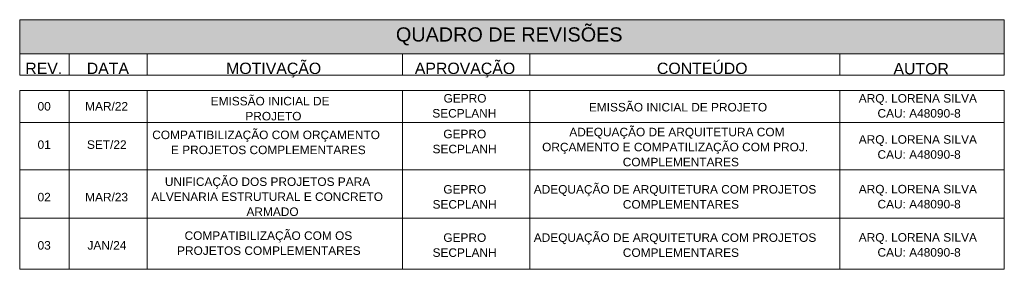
# Model space of a CAD drawing. Header units: metres. Extents: x -14 to 13.9, y -18.2 to 7.6.
# Tile 215 of 215: x 7 to 13.9, y 5.8 to 7.6. Entities that reach past the tile are written whole.
import ezdxf

# ---------------------------------------------------------------- set-up
doc = ezdxf.new("R2010")
doc.units = ezdxf.units.M
doc.layers.add('A-DETL', color=7, linetype='Continuous', lineweight=5, true_color=0x00a600)
doc.layers.add('A-DETL-GENF', color=7, linetype='Continuous', lineweight=5)
doc.layers.add('G-ANNO-TEXT', color=7, linetype='Continuous', lineweight=9)
doc.styles.add('Arial', font='arial.ttf', dxfattribs={"height": 0.06})
doc.styles.add('Arial_1', font='arial.ttf', dxfattribs={"height": 0.1})
doc.styles.add('Arial_2', font='arial.ttf', dxfattribs={"height": 0.08})

msp = doc.modelspace()

# ---------------------------------------------------------------- hatches: boundary and pattern name
at = {"layer": 'A-DETL-GENF', "true_color": 0xb6b6b6}
msp.add_hatch(color=253, dxfattribs=at).paths.add_polyline_path([(13.9257, 7.311), (13.9257, 7.551), (6.9795, 7.551), (6.9795, 7.311)])

# ---------------------------------------------------------------- linework, layer by layer
at = {"layer": 'A-DETL', "color": 7}
for p, q in [((13.9257, 7.551), (6.9795, 7.551)), ((6.9795, 7.551), (6.9795, 7.311)), ((13.9257, 7.311), (13.9257, 7.551)), ((6.9795, 7.311), (13.9257, 7.311)), ((6.9795, 7.311), (6.9795, 7.161)), ((6.9795, 7.311), (13.9257, 7.311)), ((7.3295, 7.161), (7.3295, 7.311)), ((7.8795, 7.161), (7.8795, 7.311)), ((9.6795, 7.311), (9.6795, 7.161)), ((10.5795, 7.311), (10.5795, 7.161)), ((12.7657, 7.311), (12.7657, 7.161)), ((13.9257, 7.311), (13.9257, 7.161)), ((6.9795, 7.161), (13.9257, 7.161)), ((6.9795, 7.0522), (13.9257, 7.0522)), ((6.9795, 7.0522), (6.9795, 5.7922)), ((7.3295, 7.0522), (7.3295, 5.7922)), ((7.8795, 7.0522), (7.8795, 5.7922)), ((9.6795, 7.0522), (9.6795, 5.7922)), ((10.5795, 7.0522), (10.5795, 5.7922)), ((12.7657, 7.0522), (12.7657, 5.7922)), ((13.9257, 7.0522), (13.9257, 5.7922)), ((6.9795, 6.8272), (13.9257, 6.8272)), ((6.9795, 6.4922), (13.9257, 6.4922)), ((6.9795, 6.1522), (13.9257, 6.1522)), ((6.9795, 5.7922), (13.9257, 5.7922))]:
    msp.add_line(p, q, dxfattribs=at)

# ---------------------------------------------------------------- texts
at = {"layer": 'G-ANNO-TEXT', "attachment_point": 1}
for s, insert, char_height, width, style in [('QUADRO DE REVISÕES', (9.6336, 7.4972), 0.1, 1.97616, 'Arial_1'), ('REV.', (7.019, 7.2484), 0.08, 0.324683, 'Arial_2'), ('DATA', (7.4525, 7.2484), 0.08, 0.368776, 'Arial_2'), ('MOTIVAÇÃO', (8.4359, 7.2484), 0.08, 0.829747, 'Arial_2'), ('APROVAÇÃO', (9.767, 7.2484), 0.08, 0.877848, 'Arial_2'), ('CONTEÚDO', (11.475, 7.2484), 0.08, 0.793671, 'Arial_2'), ('AUTOR', (13.1436, 7.2459), 0.08, 0.485021, 'Arial_2'), ('EMISSÃO INICIAL DE ', (8.3267, 7.0072), 0.06, 1.130379, 'Arial'), ('GEPRO', (9.9698, 7.0272), 0.06, 0.388818, 'Arial'), ('ARQ. LORENA SILVA', (12.8988, 7.027), 0.06, 1.082278, 'Arial'), ('00', (7.1055, 6.9709), 0.06, 0.120253, 'Arial'), ('MAR/22', (7.4411, 6.9709), 0.06, 0.396835, 'Arial'), ('EMISSÃO INICIAL DE PROJETO', (10.9951, 6.9645), 0.06, 1.635442, 'Arial'), ('PROJETO', (8.5715, 6.9014), 0.06, 0.505063, 'Arial'), ('SECPLANH', (9.8904, 6.9214), 0.06, 0.577215, 'Arial'), ('CAU: A48090-8', (13.0311, 6.9212), 0.06, 0.761603, 'Arial'), ('COMPATIBILIZAÇÃO COM ORÇAMENTO ', (7.9145, 6.7695), 0.06, 2.120463, 'Arial'), ('GEPRO', (9.9683, 6.7756), 0.06, 0.388818, 'Arial'), ('ADEQUAÇÃO DE ARQUITETURA COM ', (10.8569, 6.7895), 0.06, 2.004219, 'Arial'), ('ARQ. LORENA SILVA', (12.8988, 6.737), 0.06, 1.082278, 'Arial'), ('01', (7.1055, 6.7009), 0.06, 0.120253, 'Arial'), ('SET/22', (7.4543, 6.7009), 0.06, 0.360759, 'Arial'), ('SECPLANH', (9.8922, 6.6697), 0.06, 0.577215, 'Arial'), ('ORÇAMENTO E COMPATILIZAÇÃO COM PROJ. ', (10.6651, 6.6837), 0.06, 2.473206, 'Arial'), ('E PROJETOS COMPLEMENTARES', (8.0468, 6.6637), 0.06, 1.771729, 'Arial'), ('CAU: A48090-8', (13.0311, 6.6312), 0.06, 0.761603, 'Arial'), ('COMPLEMENTARES', (11.2339, 6.5779), 0.06, 1.058228, 'Arial'), ('UNIFICAÇÃO DOS PROJETOS PARA ', (8.0038, 6.4395), 0.06, 1.908016, 'Arial'), ('ADEQUAÇÃO DE ARQUITETURA COM PROJETOS ', (10.6061, 6.3856), 0.06, 2.613501, 'Arial'), ('02', (7.1055, 6.3309), 0.06, 0.120253, 'Arial'), ('MAR/23', (7.4411, 6.3309), 0.06, 0.396835, 'Arial'), ('ALVENARIA ESTRUTURAL E CONCRETO ', (7.9079, 6.3337), 0.06, 2.12848, 'Arial'), ('GEPRO', (9.9683, 6.3856), 0.06, 0.388818, 'Arial'), ('ARQ. LORENA SILVA', (12.8988, 6.387), 0.06, 1.082278, 'Arial'), ('SECPLANH', (9.8922, 6.2797), 0.06, 0.577215, 'Arial'), ('COMPLEMENTARES', (11.2345, 6.2797), 0.06, 1.058228, 'Arial'), ('CAU: A48090-8', (13.0311, 6.2812), 0.06, 0.761603, 'Arial'), ('ARMADO', (8.5793, 6.2279), 0.06, 0.481013, 'Arial'), ('COMPATIBILIZAÇÃO COM OS ', (8.1427, 6.0595), 0.06, 1.575316, 'Arial'), ('GEPRO', (9.9683, 6.0456), 0.06, 0.388818, 'Arial'), ('ADEQUAÇÃO DE ARQUITETURA COM PROJETOS ', (10.6061, 6.0456), 0.06, 2.613501, 'Arial'), ('ARQ. LORENA SILVA', (12.8988, 6.047), 0.06, 1.082278, 'Arial'), ('03', (7.1055, 5.9909), 0.06, 0.120253, 'Arial'), ('JAN/24', (7.4576, 5.9909), 0.06, 0.352743, 'Arial'), ('PROJETOS COMPLEMENTARES', (8.0898, 5.9537), 0.06, 1.66751, 'Arial'), ('SECPLANH', (9.8922, 5.9397), 0.06, 0.577215, 'Arial'), ('COMPLEMENTARES', (11.2345, 5.9397), 0.06, 1.058228, 'Arial'), ('CAU: A48090-8', (13.0311, 5.9412), 0.06, 0.761603, 'Arial')]:
    msp.add_mtext(s, dxfattribs=dict(at, insert=insert, char_height=char_height, width=width, style=style))

doc.saveas('drawing.dxf')
